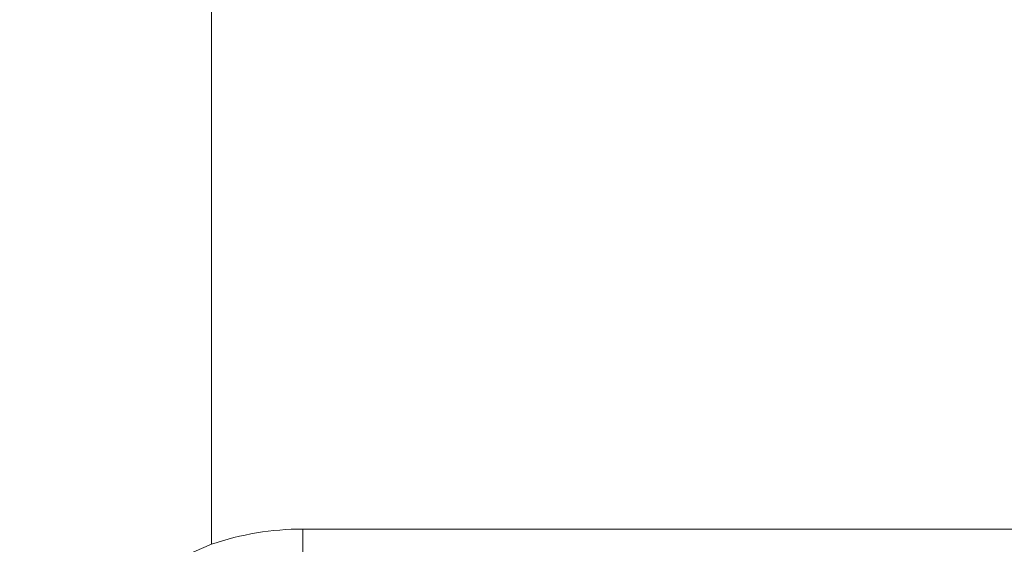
# Model space of a CAD drawing. Header units: millimetres. Extents: x 3925 to 5043, y -86 to 778.
# Tile 45 of 256: x 4261 to 4270, y -1 to 4. Entities that reach past the tile are written whole.
import ezdxf

# ---------------------------------------------------------------- set-up
doc = ezdxf.new("R2010")
doc.units = ezdxf.units.MM
doc.header["$LTSCALE"] = 46.255
doc.layers.add('H30K-REAR-CODXF_CONTINUOUS_LINE', color=7, linetype='CONTINUOUS')

msp = doc.modelspace()

# ---------------------------------------------------------------- linework, layer by layer
at = {"layer": 'H30K-REAR-CODXF_CONTINUOUS_LINE', "color": 7, "linetype": 'Continuous', "lineweight": 0}
for p, q in [((4262.5088, -1.1024), (4262.5088, 4.8668)), ((4263.4288, -0.9491), (4263.4288, -1.6614)), ((4263.4288, -0.9491), (4370.3388, -0.9491))]:
    msp.add_line(p, q, dxfattribs=at)
msp.add_lwpolyline([(4260.5796, -3.7864), (4260.6816, -3.0346), (4260.9392, -2.4075), (4261.2903, -1.9125), (4261.6882, -1.5412), (4262.1009, -1.2773), (4262.5088, -1.1024)], dxfattribs=at)
msp.add_arc((4263.4288, -3.7864), 2.8373, 90, 108.92012, dxfattribs=at)

doc.saveas('drawing.dxf')
